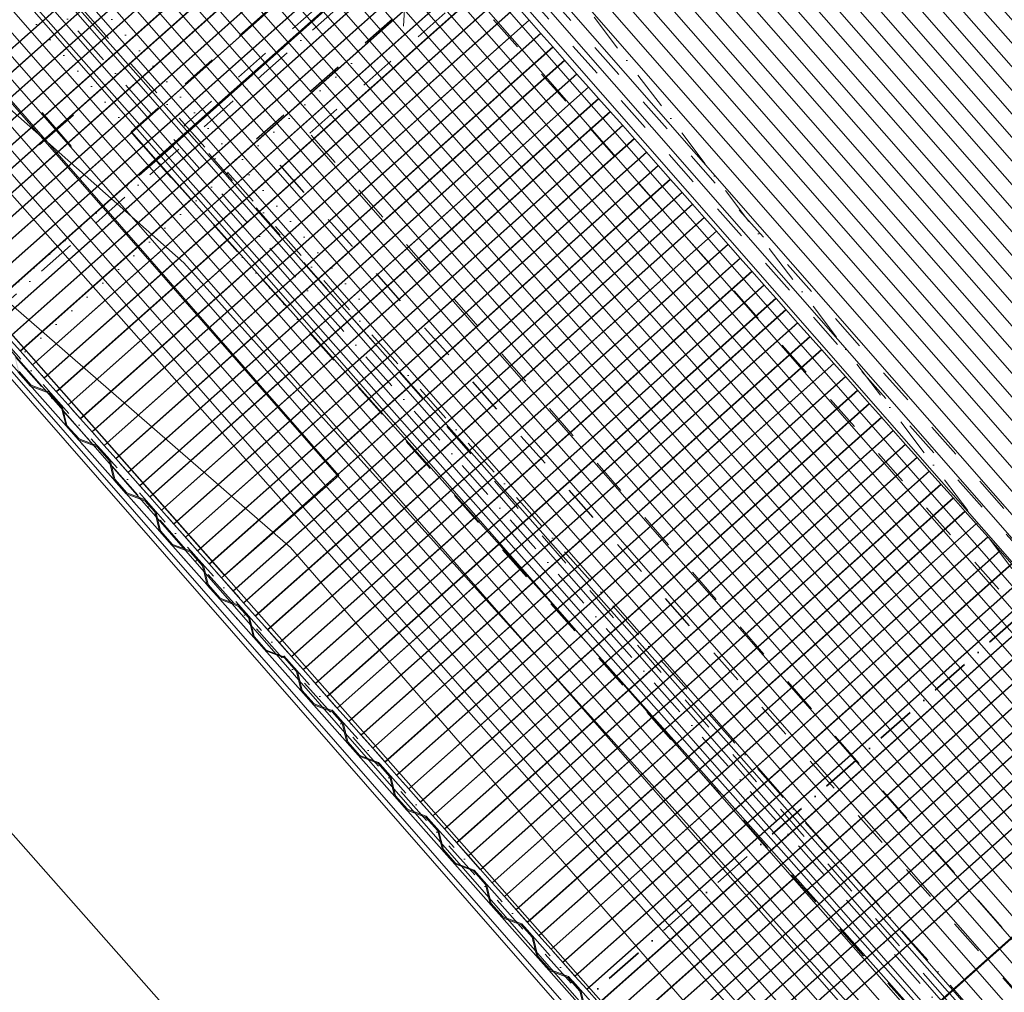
# Model space of a CAD drawing. Header units: millimetres. Extents: x -738537 to 1850049, y -250217 to 604013.
# Tile 191 of 204: x -168425 to -164622, y 514484 to 518240. Entities that reach past the tile are written whole.
import ezdxf

# ---------------------------------------------------------------- set-up
doc = ezdxf.new("R2010")
doc.units = ezdxf.units.MM
doc.header["$MEASUREMENT"] = 0
doc.set_wipeout_variables(frame=1)
for name, pattern in [('Dashed', [280, 140, -140]), ('Dense Dotted', [80, 0, -80]), ('Dot & Dashed', [280, 150, -60, 0, -70]), ('Dotted', [300, 0, -300]), ('Wipeout_Contour', [1000, 0, -1000])]:
    doc.linetypes.add(name, pattern=pattern)
for name, color, linetype, lineweight in [('0_Pen_No__1', 214, 'Continuous', 35), ('0_Pen_No__15', 7, 'Continuous', 20), ('0_Pen_No__16', 8, 'Continuous', 20), ('0_Pen_No__161', 1, 'Continuous', 5), ('0_Pen_No__2', 1, 'Continuous', 25), ('0_Pen_No__3', 30, 'Continuous', 15), ('0_Pen_No__4', 5, 'Continuous', 5), ('0_Pen_No__5', 4, 'Continuous', 5), ('0_Pen_No__6', 7, 'Continuous', 5), ('0_Pen_No__69', 255, 'Continuous', 20), ('0_Pen_No__8', 255, 'Continuous', 0), ('0_Pen_No__90', 255, 'Continuous', 20)]:
    doc.layers.add(name, color=color, linetype=linetype, lineweight=lineweight)
doc.layers.add('0_Pen_No__10', color=7, linetype='Continuous', lineweight=20, true_color=0x996633)
doc.layers.add('0_Pen_No__7', color=7, linetype='Continuous', lineweight=5, true_color=0x9f07ff)

msp = doc.modelspace()

# ---------------------------------------------------------------- hatches: boundary and pattern name
at = {"layer": '0_Pen_No__7', "linetype": 'Continuous', "lineweight": 5, "true_color": 0x3f3f3f}
msp.add_hatch(color=250, dxfattribs=at).paths.add_polyline_path([(-167899, 517891), (-160991, 510104.8), (-160905, 510181.1), (-167813, 517967.4)])
at = {"layer": '0_Pen_No__8', "linetype": 'Continuous', "lineweight": 0, "true_color": 0x3f3f3f}
for points in [[(-167894.4, 519705.1), (-167894.3, 519704.2), (-167893.9, 519703.3), (-167866.5, 519672.2), (-167863.5, 519674.9), (-167890, 519704.8), (-167774.8, 519807), (-167662, 519679.9), (-167688.9, 519656), (-167600, 519555.8), (-167527.9, 519528.8), (-167481.4, 519476.5), (-167463.2, 519401.7), (-167415.4, 519347.9), (-167343.4, 519320.9), (-167296.9, 519268.6), (-167278.7, 519193.8), (-167230.9, 519140), (-167158.8, 519113), (-167112.3, 519060.6), (-167094.1, 518985.9), (-167046.3, 518932), (-166974.3, 518905.1), (-166927.8, 518852.7), (-166909.6, 518778), (-166865.8, 518728.6), (-166793.7, 518701.7), (-166747.2, 518649.3), (-166729, 518574.5), (-166681.2, 518520.7), (-166609.2, 518493.7), (-166562.7, 518441.4), (-166544.5, 518366.6), (-166496.7, 518312.8), (-166424.6, 518285.8), (-166378.2, 518233.5), (-166359.9, 518158.7), (-166312.2, 518104.9), (-166240.1, 518077.9), (-166193.6, 518025.6), (-166175.4, 517950.8), (-166135.6, 517905.9), (-166063.5, 517879), (-166017, 517826.6), (-165998.8, 517751.9), (-165951, 517698), (-165879, 517671.1), (-165832.5, 517618.7), (-165814.3, 517543.9), (-165773.1, 517497.6), (-165701.1, 517470.6), (-165654.6, 517418.3), (-165636.4, 517343.5), (-165588.6, 517289.7), (-165516.5, 517262.7), (-165470.1, 517210.4), (-165451.8, 517135.6), (-165412, 517090.7), (-165340, 517063.8), (-165293.5, 517011.4), (-165275.3, 516936.7), (-165227.5, 516882.8), (-165155.4, 516855.9), (-165108.9, 516803.5), (-165090.7, 516728.7), (-165042.9, 516674.9), (-164970.9, 516647.9), (-164924.4, 516595.6), (-164906.2, 516520.8), (-164858.4, 516467), (-164786.3, 516440), (-164739.9, 516387.7), (-164721.6, 516312.9), (-164677.8, 516263.6), (-164605.8, 516236.6), (-164559.3, 516184.2), (-164541.1, 516109.5), (-164493.3, 516055.6), (-164421.2, 516028.7), (-164374.8, 515976.3), (-164356.5, 515901.6), (-164308.8, 515847.7), (-164236.7, 515820.8), (-164190.2, 515768.4), (-164172, 515693.7), (-164124.2, 515639.8), (-164052.1, 515612.9), (-164005.7, 515560.5), (-163987.5, 515485.7), (-163960.9, 515455.8), (-163957.9, 515458.5), (-163983.8, 515487.7), (-164002, 515562.4), (-164049.8, 515616.3), (-164121.9, 515643.2), (-164168.3, 515695.6), (-164186.6, 515770.3), (-164234.4, 515824.2), (-164306.4, 515851.1), (-164352.9, 515903.5), (-164371.1, 515978.2), (-164418.9, 516032.1), (-164491, 516059), (-164537.4, 516111.4), (-164555.6, 516186.2), (-164603.4, 516240), (-164675.5, 516267), (-164718, 516314.8), (-164736.2, 516389.6), (-164784, 516443.4), (-164856.1, 516470.4), (-164902.5, 516522.7), (-164920.7, 516597.5), (-164968.5, 516651.3), (-165040.6, 516678.3), (-165087.1, 516730.7), (-165105.3, 516805.4), (-165153.1, 516859.3), (-165225.1, 516886.2), (-165271.6, 516938.6), (-165289.8, 517013.3), (-165337.6, 517067.2), (-165409.7, 517094.1), (-165448.2, 517137.5), (-165466.4, 517212.3), (-165514.2, 517266.1), (-165586.3, 517293.1), (-165632.7, 517345.4), (-165650.9, 517420.2), (-165698.7, 517474), (-165770.8, 517501), (-165810.6, 517545.9), (-165828.8, 517620.6), (-165876.6, 517674.5), (-165948.7, 517701.4), (-165995.2, 517753.8), (-166013.4, 517828.5), (-166061.2, 517882.4), (-166133.2, 517909.3), (-166171.8, 517952.7), (-166190, 518027.5), (-166237.8, 518081.3), (-166309.8, 518108.3), (-166356.3, 518160.6), (-166374.5, 518235.4), (-166422.3, 518289.2), (-166494.4, 518316.2), (-166540.8, 518368.5), (-166559, 518443.3), (-166606.8, 518497.1), (-166678.9, 518524.1), (-166725.4, 518576.5), (-166743.6, 518651.2), (-166791.4, 518705.1), (-166863.4, 518732), (-166905.9, 518779.9), (-166924.1, 518854.6), (-166971.9, 518908.5), (-167044, 518935.4), (-167090.5, 518987.8), (-167108.7, 519062.6), (-167156.5, 519116.4), (-167228.5, 519143.4), (-167275, 519195.7), (-167293.2, 519270.5), (-167341, 519324.3), (-167413.1, 519351.3), (-167459.6, 519403.6), (-167477.8, 519478.4), (-167525.6, 519532.2), (-167597.6, 519559.2), (-167643.4, 519610.8), (-167683.3, 519655.7), (-167658.6, 519677.6), (-167657.8, 519678.6), (-167657.6, 519679.6), (-167657.7, 519680.7), (-167658.3, 519681.8), (-167771.8, 519809.7), (-167772.5, 519810.3), (-167773.8, 519810.9), (-167775.1, 519811), (-167776.8, 519810.5), (-167777.5, 519810), (-167893.9, 519706.7), (-167894.3, 519705.8)], [(-169596.2, 518193.4), (-169595.7, 518192), (-169595.2, 518191.3), (-169481.7, 518063.4), (-169480.6, 518062.7), (-169479.6, 518062.4), (-169478.6, 518062.5), (-169477.5, 518063.2), (-169452.8, 518085.1), (-169413, 518040.2), (-169367.1, 517988.6), (-169348.9, 517913.8), (-169301.1, 517860), (-169229.1, 517833), (-169182.6, 517780.7), (-169164.4, 517705.9), (-169116.6, 517652.1), (-169044.5, 517625.1), (-168998.1, 517572.8), (-168979.9, 517498), (-168932.1, 517444.2), (-168860, 517417.2), (-168813.5, 517364.9), (-168795.3, 517290.1), (-168747.5, 517236.2), (-168675.5, 517209.3), (-168633, 517161.4), (-168614.8, 517086.7), (-168567, 517032.8), (-168494.9, 517005.9), (-168448.4, 516953.5), (-168430.2, 516878.8), (-168382.4, 516824.9), (-168310.4, 516797.9), (-168263.9, 516745.6), (-168245.7, 516670.8), (-168197.9, 516617), (-168125.8, 516590), (-168079.3, 516537.7), (-168061.1, 516462.9), (-168013.3, 516409.1), (-167941.3, 516382.1), (-167902.8, 516338.7), (-167884.6, 516264), (-167836.8, 516210.1), (-167764.7, 516183.2), (-167718.2, 516130.8), (-167700, 516056.1), (-167652.2, 516002.2), (-167580.2, 515975.3), (-167540.3, 515930.4), (-167522.1, 515855.6), (-167474.3, 515801.8), (-167402.2, 515774.8), (-167355.8, 515722.5), (-167337.6, 515647.7), (-167289.8, 515593.9), (-167217.7, 515566.9), (-167179.2, 515523.5), (-167161, 515448.8), (-167113.2, 515394.9), (-167041.1, 515368), (-166994.7, 515315.6), (-166976.4, 515240.9), (-166928.7, 515187), (-166856.6, 515160.1), (-166810.1, 515107.7), (-166791.9, 515033), (-166744.1, 514979.1), (-166672, 514952.1), (-166625.6, 514899.8), (-166607.4, 514825), (-166559.6, 514771.2), (-166487.5, 514744.2), (-166445, 514696.4), (-166426.8, 514621.6), (-166379, 514567.8), (-166306.9, 514540.8), (-166260.5, 514488.5), (-166242.3, 514413.7), (-166194.5, 514359.8), (-166122.4, 514332.9), (-166075.9, 514280.5), (-166057.7, 514205.8), (-166009.9, 514151.9), (-165937.9, 514125), (-165891.4, 514072.6), (-165873.2, 513997.9), (-165825.4, 513944), (-165753.3, 513917.1), (-165727.4, 513887.9), (-165724.4, 513890.5), (-165751, 513920.5), (-165823.1, 513947.4), (-165869.5, 513999.8), (-165887.7, 514074.5), (-165935.5, 514128.4), (-166007.6, 514155.3), (-166054.1, 514207.7), (-166072.3, 514282.4), (-166120.1, 514336.3), (-166192.1, 514363.2), (-166238.6, 514415.6), (-166256.8, 514490.4), (-166304.6, 514544.2), (-166376.7, 514571.2), (-166423.2, 514623.5), (-166441.4, 514698.3), (-166485.2, 514747.6), (-166557.2, 514774.6), (-166603.7, 514827), (-166621.9, 514901.7), (-166669.7, 514955.5), (-166741.8, 514982.5), (-166788.3, 515034.9), (-166806.5, 515109.6), (-166854.3, 515163.5), (-166926.3, 515190.4), (-166972.8, 515242.8), (-166991, 515317.5), (-167038.8, 515371.4), (-167110.9, 515398.3), (-167157.3, 515450.7), (-167175.6, 515525.4), (-167215.4, 515570.3), (-167287.4, 515597.3), (-167333.9, 515649.6), (-167352.1, 515724.4), (-167399.9, 515778.2), (-167472, 515805.2), (-167518.5, 515857.5), (-167536.7, 515932.3), (-167577.8, 515978.7), (-167649.9, 516005.6), (-167696.4, 516058), (-167714.6, 516132.7), (-167762.4, 516186.6), (-167834.4, 516213.5), (-167880.9, 516265.9), (-167899.1, 516340.7), (-167938.9, 516385.5), (-168011, 516412.5), (-168057.5, 516464.8), (-168075.7, 516539.6), (-168123.5, 516593.4), (-168195.5, 516620.4), (-168242, 516672.8), (-168260.2, 516747.5), (-168308, 516801.3), (-168380.1, 516828.3), (-168426.6, 516880.7), (-168444.8, 516955.4), (-168492.6, 517009.3), (-168564.6, 517036.2), (-168611.1, 517088.6), (-168629.3, 517163.3), (-168673.1, 517212.7), (-168745.2, 517239.6), (-168791.7, 517292), (-168809.9, 517366.8), (-168857.7, 517420.6), (-168929.7, 517447.6), (-168976.2, 517499.9), (-168994.4, 517574.7), (-169042.2, 517628.5), (-169114.3, 517655.5), (-169160.7, 517707.8), (-169179, 517782.6), (-169226.7, 517836.4), (-169298.8, 517863.4), (-169345.3, 517915.8), (-169363.5, 517990.5), (-169452.4, 518090.7), (-169479.4, 518066.8), (-169592.2, 518194), (-169477, 518296.2), (-169450.5, 518266.3), (-169447.5, 518268.9), (-169475, 518299.9), (-169475.9, 518300.4), (-169476.8, 518300.6), (-169477.5, 518300.6), (-169479, 518299.8), (-169594.9, 518197), (-169595.4, 518196.3), (-169596.1, 518194.7)]]:
    msp.add_hatch(color=250, dxfattribs=at).paths.add_polyline_path(points)

# ---------------------------------------------------------------- linework, layer by layer
at = {"layer": '0_Pen_No__1', "color": 7, "linetype": 'Continuous', "lineweight": 35}
for p, q in [((-167813, 517967.4), (-160905, 510181.1)), ((-167899, 517891), (-160991, 510104.8))]:
    msp.add_line(p, q, dxfattribs=at)
for points in [[(-167726.9, 518043.7), (-167985, 517814.7)], [(-160819, 510257.4), (-167726.9, 518043.7)], [(-167985, 517814.7), (-160550.1, 509434.5)]]:
    msp.add_lwpolyline(points, dxfattribs=at)
at = {"layer": '0_Pen_No__10', "color": 25, "linetype": 'Dot & Dashed', "lineweight": 20, "true_color": 0x996633}
for p, q in [((-167777, 519770.3), (-163775.5, 515262)), ((-169555.5, 518191.8), (-165554, 513683.5))]:
    msp.add_line(p, q, dxfattribs=at)
at = {"layer": '0_Pen_No__3', "color": 7, "linetype": 'Dotted', "lineweight": 15}
for p, q in [((-167754.6, 519790.3), (-163753.1, 515281.9)), ((-167799.5, 519750.4), (-163798, 515242.1)), ((-169533.1, 518211.7), (-165531.6, 513703.4)), ((-169578, 518171.9), (-165576.5, 513663.6))]:
    msp.add_line(p, q, dxfattribs=at)
at = {"layer": '0_Pen_No__3', "color": 7, "linetype": 'Continuous', "lineweight": 15}
for p, q in [((-167656.3, 519679.6), (-163822.9, 515360.6)), ((-167716.2, 519626.5), (-163882.7, 515307.5)), ((-160006.5, 511060.8), (-166651.2, 518547.4)), ((-160066.3, 511007.7), (-166711, 518494.3)), ((-169419.9, 518114.3), (-165586.4, 513795.3)), ((-169479.7, 518061.2), (-165646.2, 513742.2)), ((-165039.6, 513051.4), (-169319.2, 517943.7)), ((-165062.7, 513077.9), (-169319.2, 517943.7)), ((-165092.3, 513005.3), (-169371.9, 517897.6)), ((-165115.4, 513031.8), (-169371.9, 517897.6))]:
    msp.add_line(p, q, dxfattribs=at)
for points in [[(-166422.3, 518289.2), (-166374.5, 518235.4), (-166356.3, 518160.6), (-166309.8, 518108.3), (-166237.8, 518081.3), (-166190, 518027.5), (-166171.8, 517952.7), (-166133.2, 517909.3), (-166061.2, 517882.4), (-166013.4, 517828.5), (-165995.2, 517753.8), (-165948.7, 517701.4), (-165876.6, 517674.5), (-165828.8, 517620.6), (-165810.6, 517545.9), (-165770.8, 517501), (-165698.7, 517474), (-165650.9, 517420.2), (-165632.7, 517345.4), (-165586.3, 517293.1), (-165514.2, 517266.1), (-165466.4, 517212.3), (-165448.2, 517137.5), (-165409.7, 517094.1), (-165337.6, 517067.2), (-165289.8, 517013.3), (-165271.6, 516938.6), (-165225.1, 516886.2), (-165153.1, 516859.3), (-165105.3, 516805.4), (-165087.1, 516730.7), (-165040.6, 516678.3), (-164968.5, 516651.3), (-164920.7, 516597.5), (-164902.5, 516522.7), (-164856.1, 516470.4), (-164784, 516443.4), (-164736.2, 516389.6), (-164718, 516314.8), (-164675.5, 516267), (-164603.4, 516240)], [(-164605.8, 516236.6), (-164677.8, 516263.6), (-164721.6, 516312.9), (-164739.9, 516387.7), (-164786.3, 516440), (-164858.4, 516467), (-164906.2, 516520.8), (-164924.4, 516595.6), (-164970.9, 516647.9), (-165042.9, 516674.9), (-165090.7, 516728.7), (-165108.9, 516803.5), (-165155.4, 516855.9), (-165227.5, 516882.8), (-165275.3, 516936.7), (-165293.5, 517011.4), (-165340, 517063.8), (-165412, 517090.7), (-165451.8, 517135.6), (-165470.1, 517210.4), (-165516.5, 517262.7), (-165588.6, 517289.7), (-165636.4, 517343.5), (-165654.6, 517418.3), (-165701.1, 517470.6), (-165773.1, 517497.6), (-165814.3, 517543.9), (-165832.5, 517618.7), (-165879, 517671.1), (-165951, 517698), (-165998.8, 517751.9), (-166017, 517826.6), (-166063.5, 517879), (-166135.6, 517905.9), (-166175.4, 517950.8), (-166193.6, 518025.6), (-166240.1, 518077.9), (-166312.2, 518104.9), (-166359.9, 518158.7), (-166378.2, 518233.5), (-166424.6, 518285.8)], [(-166238.6, 514415.6), (-166256.8, 514490.4), (-166304.6, 514544.2), (-166376.7, 514571.2), (-166423.2, 514623.5), (-166441.4, 514698.3), (-166485.2, 514747.6), (-166557.2, 514774.6), (-166603.7, 514827), (-166621.9, 514901.7), (-166669.7, 514955.5), (-166741.8, 514982.5), (-166788.3, 515034.9), (-166806.5, 515109.6), (-166854.3, 515163.5), (-166926.3, 515190.4), (-166972.8, 515242.8), (-166991, 515317.5), (-167038.8, 515371.4), (-167110.9, 515398.3), (-167157.3, 515450.7), (-167175.6, 515525.4), (-167215.4, 515570.3), (-167287.4, 515597.3), (-167333.9, 515649.6), (-167352.1, 515724.4), (-167399.9, 515778.2), (-167472, 515805.2), (-167518.5, 515857.5), (-167536.7, 515932.3), (-167577.8, 515978.7), (-167649.9, 516005.6), (-167696.4, 516058), (-167714.6, 516132.7), (-167762.4, 516186.6), (-167834.4, 516213.5), (-167880.9, 516265.9), (-167899.1, 516340.7), (-167938.9, 516385.5), (-168011, 516412.5), (-168057.5, 516464.8), (-168075.7, 516539.6), (-168123.5, 516593.4), (-168195.5, 516620.4), (-168242, 516672.8), (-168260.2, 516747.5), (-168308, 516801.3), (-168380.1, 516828.3), (-168426.6, 516880.7)], [(-168430.2, 516878.8), (-168382.4, 516824.9), (-168310.4, 516797.9), (-168263.9, 516745.6), (-168245.7, 516670.8), (-168197.9, 516617), (-168125.8, 516590), (-168079.3, 516537.7), (-168061.1, 516462.9), (-168013.3, 516409.1), (-167941.3, 516382.1), (-167902.8, 516338.7), (-167884.6, 516264), (-167836.8, 516210.1), (-167764.7, 516183.2), (-167718.2, 516130.8), (-167700, 516056.1), (-167652.2, 516002.2), (-167580.2, 515975.3), (-167540.3, 515930.4), (-167522.1, 515855.6), (-167474.3, 515801.8), (-167402.2, 515774.8), (-167355.8, 515722.5), (-167337.6, 515647.7), (-167289.8, 515593.9), (-167217.7, 515566.9), (-167179.2, 515523.5), (-167161, 515448.8), (-167113.2, 515394.9), (-167041.1, 515368), (-166994.7, 515315.6), (-166976.4, 515240.9), (-166928.7, 515187), (-166856.6, 515160.1), (-166810.1, 515107.7), (-166791.9, 515033), (-166744.1, 514979.1), (-166672, 514952.1), (-166625.6, 514899.8), (-166607.4, 514825), (-166559.6, 514771.2), (-166487.5, 514744.2), (-166445, 514696.4), (-166426.8, 514621.6), (-166379, 514567.8), (-166306.9, 514540.8), (-166260.5, 514488.5), (-166242.3, 514413.7)]]:
    msp.add_lwpolyline(points, dxfattribs=at)
at = {"layer": '0_Pen_No__5', "color": 7, "linetype": 'Dot & Dashed', "lineweight": 5}
for p, q in [((-167686.4, 519652.9), (-163853, 515333.9)), ((-160036.6, 511034.1), (-166681.2, 518520.7)), ((-169449.6, 518087.9), (-165616.2, 513768.9))]:
    msp.add_line(p, q, dxfattribs=at)
at = {"layer": '0_Pen_No__6', "color": 7, "linetype": 'Continuous', "lineweight": 5}
for p, q in [((-169269.8, 517887.3), (-165088.9, 513107.8)), ((-169269.8, 517887.3), (-165112.1, 513134.3)), ((-165126.6, 513074.9), (-169307.4, 517854.3)), ((-165149.8, 513101.4), (-169307.4, 517854.3))]:
    msp.add_line(p, q, dxfattribs=at)
at = {"layer": '0_Pen_No__69', "color": 255, "linetype": 'Dot & Dashed', "lineweight": 20}
msp.add_line((-160493.1, 509481.6), (-169261.3, 519396.1), dxfattribs=at)
at = {"layer": '0_Pen_No__90', "color": 255, "linetype": 'Continuous', "lineweight": 20}
for p, q in [((-160454.6, 509528.7), (-169209.5, 519428)), ((-160545.1, 509449.8), (-169299.4, 519348.5))]:
    msp.add_line(p, q, dxfattribs=at)

# ---------------------------------------------------------------- next in the draw order: wipeouts: each hides what was drawn before it
at = {"color": 254, "linetype": 'Wipeout_Contour', "lineweight": 0, "ltscale": 9754086.387606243}
msp.add_wipeout([(-160225.7, 521702.2), (-161717.2, 523387.3), (-162555.8, 524335.5), (-165256.6, 521934.8), (-164417.7, 520986.2), (-165537.4, 519996.8), (-165305.8, 519735), (-165416.5, 519636.9), (-158808, 512184.7), (-157423.8, 513417.9), (-156349.9, 512212.2), (-154672.9, 513722.2), (-154023.4, 512994.4), (-152734.7, 514134), (-154821.5, 516494.1), (-153315.9, 517825.4), (-158270.7, 523430.4)], dxfattribs=at)

# ---------------------------------------------------------------- next in the draw order: wipeouts: each hides what was drawn before it
at = {"color": 254, "linetype": 'Wipeout_Contour', "lineweight": 0, "ltscale": 12560755.47312737}
msp.add_wipeout([(-167777.5, 519572), (-167842.4, 519645.4), (-169426.2, 518245.2), (-169358.8, 518167), (-169419.9, 518114.3), (-161786.7, 509481), (-161708.6, 509550.1), (-161659.8, 509494.8), (-160959.5, 510119.4), (-160965.6, 510127.3), (-160789.1, 510283.9), (-160779, 510271.1), (-160082, 510889.8), (-160092.8, 510902), (-160086.7, 510907.3), (-160127.7, 510953.3), (-160006.5, 511060.8), (-160034.7, 511092), (-158807.6, 512185.1), (-165416.5, 519636.9), (-166715, 518490.7), (-167716.1, 519626.3)], dxfattribs=at)

# ---------------------------------------------------------------- next in the draw order: hatches: boundary and pattern name
at = {"layer": '0_Pen_No__6', "linetype": 'Continuous', "lineweight": 5}
h = msp.add_hatch(dxfattribs=at)
h.set_pattern_fill('PLYWOOD', style=0, pattern_type=2)
h.set_pattern_definition([(311.2073, (-160298.73, 517708.34), (45.13985, 39.52713), [])])
h.paths.add_polyline_path([(-160478.1, 527202.9), (-169738.8, 519016), (-161361.6, 509539.8), (-150638.5, 516072.5)])

# ---------------------------------------------------------------- next in the draw order: linework, layer by layer
at = {"layer": '0_Pen_No__1', "color": 7, "linetype": 'Dot & Dashed', "lineweight": 35}
msp.add_line((-153233.7, 525953.2), (-167867.1, 513016.7), dxfattribs=at)
at = {"layer": '0_Pen_No__1', "color": 7, "linetype": 'Continuous', "lineweight": 35}
for p, q in [((-167918.1, 517720.3), (-167994.6, 517806.2)), ((-167918.1, 517720.3), (-167994.6, 517806.2)), ((-167841.7, 517634.4), (-167918.1, 517720.3)), ((-167841.7, 517634.4), (-167918.1, 517720.3)), ((-167765.3, 517548.4), (-167841.7, 517634.4)), ((-167765.3, 517548.4), (-167841.7, 517634.4))]:
    msp.add_line(p, q, dxfattribs=at)
msp.add_lwpolyline([(-160478.1, 527202.9), (-169738.8, 519016), (-161361.6, 509539.8), (-150638.5, 516072.5)], close=True, dxfattribs=at)
at = {"layer": '0_Pen_No__15', "color": 7, "linetype": 'Continuous', "lineweight": 20}
msp.add_line((-166942.8, 518214.6), (-166893.7, 518920), dxfattribs=at)
at = {"layer": '0_Pen_No__16', "color": 8, "linetype": 'Dense Dotted', "lineweight": 20}
for p, q in [((-167113.3, 517159.9), (-169412.8, 519760.1)), ((-167351.6, 517081.4), (-169651, 519681.6)), ((-167289.7, 518235.1), (-169889.9, 515935.7)), ((-167143.5, 518070.7), (-169743.7, 515771.3))]:
    msp.add_line(p, q, dxfattribs=at)
at = {"layer": '0_Pen_No__161', "color": 1, "linetype": 'Dashed', "lineweight": 5}
for points in [[(-134080.8, 489757.6), (-134363.5, 489612.2), (-141432.8, 485974.3), (-141774.5, 485715.3), (-160005.6, 509770.4), (-160426.5, 509387.1), (-167789, 517831.7), (-164294.1, 520938.8), (-165362.9, 522146.1), (-162404.8, 524771.6), (-161335.7, 523569.1), (-159386.3, 525311.6), (-150333.3, 515063.1), (-149723.6, 515434.6)], [(-134568.4, 489894.8), (-134521.3, 489919), (-141617.3, 486267.4), (-141696.8, 486207.1), (-159948.4, 510289.2), (-160398.1, 509879.6), (-167304.4, 517800.9), (-163807.6, 520909.7), (-164876.2, 522116.8), (-162433.6, 524284.8), (-161363.7, 523081.3), (-159415.1, 524823.1), (-150400.5, 514618.2), (-149838.7, 514960.5)], [(-169513.2, 518189.3), (-167689.8, 519807.6), (-159803.6, 510922.7), (-161627, 509304.3)]]:
    msp.add_lwpolyline(points, close=True, dxfattribs=at)
at = {"layer": '0_Pen_No__2', "color": 7, "linetype": 'Continuous', "lineweight": 25}
for p, q in [((-159411.4, 525241.3), (-167898.1, 517696.3)), ((-168348.1, 517758.1), (-168216.9, 517872.3)), ((-168339.5, 517880.8), (-168225.4, 517749.6)), ((-167955.1, 517761.9), (-167841, 517630.7)), ((-167963.7, 517639.2), (-167832.4, 517753.4)), ((-165833.3, 515385), (-167891.4, 517690.2)), ((-165833.3, 515385), (-160550.1, 509434.5))]:
    msp.add_line(p, q, dxfattribs=at)
at = {"layer": '0_Pen_No__2', "color": 7, "linetype": 'Dashed', "lineweight": 25}
for p, q in [((-167994.6, 517806.2), (-166935.9, 518747.4)), ((-167509.9, 517780), (-166706.7, 518489.6)), ((-161070.2, 510020.7), (-167994.6, 517806.2)), ((-160812.9, 510250.2), (-167509.9, 517780))]:
    msp.add_line(p, q, dxfattribs=at)
at = {"layer": '0_Pen_No__3', "color": 7, "linetype": 'Continuous', "lineweight": 15}
for p, q in [((-167283.7, 519169.3), (-169017.3, 517630.6)), ((-167283, 519168.6), (-169016.7, 517629.9)), ((-167238.6, 519118.5), (-168972.2, 517579.8)), ((-167237.9, 519117.7), (-168971.5, 517579)), ((-167191.4, 519065.4), (-168925, 517526.7)), ((-167190.8, 519064.6), (-168924.4, 517525.9)), ((-167146.3, 519014.5), (-168879.9, 517475.8)), ((-167145.6, 519013.8), (-168879.2, 517475.1)), ((-167099.2, 518961.4), (-168832.8, 517422.7)), ((-167098.5, 518960.7), (-168832.1, 517422)), ((-167054, 518910.6), (-168787.6, 517371.9)), ((-167053.4, 518909.8), (-168787, 517371.1)), ((-167006.9, 518857.5), (-168740.5, 517318.7)), ((-167006.2, 518856.7), (-168739.9, 517318)), ((-166961.8, 518806.6), (-168695.4, 517267.9)), ((-166961.1, 518805.9), (-168694.7, 517267.2)), ((-166918.6, 518758), (-168652.2, 517219.3)), ((-166918, 518757.3), (-168651.6, 517218.5)), ((-166873.5, 518707.2), (-168607.1, 517168.4)), ((-166872.8, 518706.4), (-168606.4, 517167.7)), ((-166826.3, 518654.1), (-168560, 517115.3)), ((-166825.7, 518653.3), (-168559.3, 517114.6)), ((-166781.2, 518603.2), (-168514.8, 517064.5)), ((-166780.6, 518602.5), (-168514.2, 517063.7)), ((-166734.1, 518550.1), (-168467.7, 517011.4)), ((-166733.4, 518549.4), (-168467, 517010.6)), ((-166688.9, 518499.3), (-168422.6, 516960.5)), ((-166688.3, 518498.5), (-168421.9, 516959.8)), ((-166641.8, 518446.2), (-168375.4, 516907.4)), ((-166641.2, 518445.4), (-168374.8, 516906.7)), ((-166596.7, 518395.3), (-168330.3, 516856.6)), ((-166596, 518394.6), (-168329.6, 516855.8)), ((-166549.6, 518342.2), (-168283.2, 516803.5)), ((-166548.9, 518341.5), (-168282.5, 516802.7)), ((-166504.4, 518291.4), (-168238, 516752.6)), ((-166503.8, 518290.6), (-168237.4, 516751.9)), ((-166504.4, 518291.4), (-166456.6, 518237.5)), ((-166457.3, 518238.3), (-168190.9, 516699.5)), ((-166456.6, 518237.5), (-168190.2, 516698.8)), ((-166456.6, 518237.5), (-166411.5, 518186.7)), ((-166412.1, 518187.4), (-168145.8, 516648.7)), ((-166411.5, 518186.7), (-168145.1, 516647.9)), ((-166411.5, 518186.7), (-166365, 518134.3)), ((-166365, 518134.3), (-168098.6, 516595.6)), ((-166365, 518134.3), (-166319.9, 518083.5)), ((-166364.4, 518133.6), (-168098, 516594.8)), ((-166319.9, 518083.5), (-168053.5, 516544.7)), ((-166319.2, 518082.7), (-168052.8, 516544)), ((-166319.9, 518083.5), (-166272.1, 518029.6)), ((-166272.8, 518030.4), (-168006.4, 516491.6)), ((-166272.1, 518029.6), (-168005.7, 516490.9)), ((-166272.1, 518029.6), (-166227, 517978.8)), ((-166227.6, 517979.5), (-167961.2, 516440.8)), ((-166227, 517978.8), (-167960.6, 516440)), ((-166227, 517978.8), (-166188.5, 517935.4)), ((-166188.5, 517935.4), (-167922.1, 516396.6)), ((-166187.8, 517934.6), (-167921.4, 516395.9)), ((-166188.5, 517935.4), (-166143.3, 517884.5)), ((-166143.3, 517884.5), (-167876.9, 516345.8)), ((-166142.7, 517883.8), (-167876.3, 516345.1)), ((-166143.3, 517884.5), (-166095.5, 517830.7)), ((-166096.2, 517831.4), (-167829.8, 516292.7)), ((-166095.5, 517830.7), (-167829.1, 516291.9)), ((-166095.5, 517830.7), (-166050.4, 517779.8)), ((-166051, 517780.6), (-167784.7, 516241.8)), ((-166050.4, 517779.8), (-167784, 516241.1)), ((-166050.4, 517779.8), (-166003.9, 517727.5)), ((-166003.9, 517727.5), (-167737.5, 516188.7)), ((-166003.3, 517726.7), (-167736.9, 516188)), ((-166003.9, 517727.5), (-165958.8, 517676.6)), ((-165958.8, 517676.6), (-167692.4, 516137.9)), ((-165958.1, 517675.9), (-167691.7, 516137.1)), ((-165958.8, 517676.6), (-165911, 517622.8)), ((-165911.7, 517623.5), (-167645.3, 516084.8)), ((-165911, 517622.8), (-167644.6, 516084)), ((-165911, 517622.8), (-165865.9, 517571.9)), ((-165866.5, 517572.7), (-167600.1, 516033.9)), ((-165865.9, 517571.9), (-167599.5, 516033.2)), ((-165865.9, 517571.9), (-165826, 517527.1)), ((-165826, 517527.1), (-167559.6, 515988.3)), ((-165825.4, 517526.3), (-167559, 515987.6)), ((-165826, 517527.1), (-165780.9, 517476.2)), ((-165780.9, 517476.2), (-167514.5, 515937.5)), ((-165780.2, 517475.5), (-167513.9, 515936.7)), ((-165780.9, 517476.2), (-165733.1, 517422.4)), ((-165733.8, 517423.1), (-167467.4, 515884.4)), ((-165733.1, 517422.4), (-167466.7, 515883.6)), ((-165733.1, 517422.4), (-165688, 517371.5)), ((-165688.6, 517372.2), (-167422.2, 515833.5)), ((-165688, 517371.5), (-167421.6, 515832.8)), ((-165688, 517371.5), (-165641.5, 517319.1)), ((-165641.5, 517319.1), (-167375.1, 515780.4)), ((-165640.8, 517318.4), (-167374.5, 515779.7)), ((-165641.5, 517319.1), (-165596.4, 517268.3)), ((-165596.4, 517268.3), (-167330, 515729.6)), ((-165595.7, 517267.5), (-167329.3, 515728.8)), ((-165596.4, 517268.3), (-165548.6, 517214.4)), ((-165549.2, 517215.2), (-167282.8, 515676.5)), ((-165548.6, 517214.4), (-167282.2, 515675.7)), ((-165548.6, 517214.4), (-165503.4, 517163.6)), ((-165504.1, 517164.3), (-167237.7, 515625.6)), ((-165503.4, 517163.6), (-167237, 515624.9)), ((-165503.4, 517163.6), (-165464.9, 517120.2)), ((-165464.9, 517120.2), (-167198.5, 515581.5)), ((-165464.3, 517119.5), (-167197.9, 515580.7)), ((-165464.9, 517120.2), (-165419.8, 517069.4)), ((-165419.8, 517069.4), (-167153.4, 515530.6)), ((-165419.8, 517069.4), (-165372, 517015.5)), ((-165419.1, 517068.6), (-167152.8, 515529.9)), ((-168467.7, 517011.4), (-168422.6, 516960.5)), ((-165372.7, 517016.3), (-167106.3, 515477.5)), ((-165372, 517015.5), (-167105.6, 515476.8)), ((-165372, 517015.5), (-165326.9, 516964.7)), ((-168422.6, 516960.5), (-168374.8, 516906.7)), ((-165327.5, 516965.4), (-167061.1, 515426.7)), ((-165326.9, 516964.7), (-167060.5, 515425.9)), ((-165326.9, 516964.7), (-165280.4, 516912.3)), ((-168374.8, 516906.7), (-168329.6, 516855.8)), ((-165280.4, 516912.3), (-167014, 515373.6)), ((-165279.7, 516911.6), (-167013.4, 515372.8)), ((-165280.4, 516912.3), (-165235.3, 516861.5)), ((-168329.6, 516855.8), (-168283.2, 516803.5)), ((-165235.3, 516861.5), (-166968.9, 515322.7)), ((-165234.6, 516860.7), (-166968.2, 515322)), ((-165235.3, 516861.5), (-165187.5, 516807.6)), ((-168283.2, 516803.5), (-168238, 516752.6)), ((-165188.1, 516808.4), (-166921.7, 515269.6)), ((-165187.5, 516807.6), (-166921.1, 515268.9)), ((-165187.5, 516807.6), (-165142.3, 516756.8)), ((-168238, 516752.6), (-168190.2, 516698.8)), ((-165143, 516757.5), (-166876.6, 515218.8)), ((-165142.3, 516756.8), (-166876, 515218)), ((-165142.3, 516756.8), (-165095.9, 516704.4)), ((-168190.2, 516698.8), (-168145.1, 516647.9)), ((-165095.9, 516704.4), (-166829.5, 515165.7)), ((-165095.2, 516703.7), (-166828.8, 515164.9)), ((-165095.9, 516704.4), (-165050.7, 516653.6)), ((-165050.7, 516653.6), (-166784.3, 515114.8)), ((-165050.1, 516652.8), (-166783.7, 515114.1)), ((-165050.7, 516653.6), (-165002.9, 516599.7)), ((-168145.1, 516647.9), (-168098.6, 516595.6)), ((-168098.6, 516595.6), (-168053.5, 516544.7)), ((-165003.6, 516600.5), (-166737.2, 515061.7)), ((-165002.9, 516599.7), (-166736.6, 515061)), ((-165002.9, 516599.7), (-164957.8, 516548.9)), ((-168053.5, 516544.7), (-168005.7, 516490.9)), ((-164958.5, 516549.6), (-166692.1, 515010.9)), ((-164957.8, 516548.9), (-166691.4, 515010.1)), ((-164957.8, 516548.9), (-164911.3, 516496.5)), ((-168005.7, 516490.9), (-167960.6, 516440)), ((-164911.3, 516496.5), (-166645, 514957.8)), ((-164910.7, 516495.8), (-166644.3, 514957)), ((-164911.3, 516496.5), (-164866.2, 516445.7)), ((-167960.6, 516440), (-167922.1, 516396.6)), ((-164866.2, 516445.7), (-166599.8, 514906.9)), ((-164865.5, 516444.9), (-166599.2, 514906.2)), ((-164866.2, 516445.7), (-164818.4, 516391.8)), ((-167922.1, 516396.6), (-167876.9, 516345.8)), ((-164819.1, 516392.6), (-166552.7, 514853.8)), ((-164818.4, 516391.8), (-166552, 514853.1)), ((-164818.4, 516391.8), (-164773.3, 516341)), ((-167876.9, 516345.8), (-167829.1, 516291.9)), ((-164773.9, 516341.7), (-166507.5, 514803)), ((-164773.3, 516341), (-166506.9, 514802.2)), ((-164773.3, 516341), (-164730.8, 516293.1)), ((-167829.1, 516291.9), (-167784, 516241.1)), ((-164730.8, 516293.1), (-166464.4, 514754.4)), ((-164730.1, 516292.3), (-166463.7, 514753.6)), ((-164730.8, 516293.1), (-164685.6, 516242.2)), ((-167784, 516241.1), (-167737.5, 516188.7)), ((-164685.6, 516242.2), (-166419.3, 514703.5)), ((-164685, 516241.5), (-166418.6, 514702.8)), ((-164685.6, 516242.2), (-164637.9, 516188.4)), ((-167737.5, 516188.7), (-167692.4, 516137.9)), ((-164638.5, 516189.1), (-166372.1, 514650.4)), ((-164637.9, 516188.4), (-166371.5, 514649.7)), ((-164637.9, 516188.4), (-164592.7, 516137.5)), ((-167692.4, 516137.9), (-167644.6, 516084)), ((-164593.4, 516138.3), (-166327, 514599.5)), ((-164592.7, 516137.5), (-166326.3, 514598.8)), ((-167644.6, 516084), (-167599.5, 516033.2)), ((-164546.3, 516085.2), (-166279.9, 514546.5)), ((-164545.6, 516084.4), (-166279.2, 514545.7)), ((-167599.5, 516033.2), (-167559.6, 515988.3)), ((-164501.1, 516034.3), (-166234.7, 514495.6)), ((-164500.5, 516033.6), (-166234.1, 514494.9)), ((-167559.6, 515988.3), (-167514.5, 515937.5)), ((-164454, 515981.2), (-166187.6, 514442.5)), ((-164453.3, 515980.5), (-166186.9, 514441.8)), ((-167514.5, 515937.5), (-167466.7, 515883.6)), ((-164408.8, 515930.4), (-166142.5, 514391.6)), ((-164408.2, 515929.6), (-166141.8, 514390.9)), ((-167466.7, 515883.6), (-167421.6, 515832.8)), ((-164361.7, 515877.3), (-166095.3, 514338.6)), ((-164361.1, 515876.5), (-166094.7, 514337.8)), ((-167421.6, 515832.8), (-167375.1, 515780.4)), ((-164316.6, 515826.4), (-166050.2, 514287.7)), ((-164315.9, 515825.7), (-166049.5, 514287)), ((-167375.1, 515780.4), (-167330, 515729.6)), ((-164269.5, 515773.3), (-166003.1, 514234.6)), ((-164268.8, 515772.6), (-166002.4, 514233.9)), ((-167330, 515729.6), (-167282.2, 515675.7)), ((-164224.3, 515722.5), (-165957.9, 514183.7)), ((-164223.7, 515721.7), (-165957.3, 514183)), ((-167282.2, 515675.7), (-167237, 515624.9)), ((-164177.2, 515669.4), (-165910.8, 514130.6)), ((-164176.5, 515668.6), (-165910.1, 514129.9)), ((-167237, 515624.9), (-167198.5, 515581.5)), ((-164132.1, 515618.5), (-165865.7, 514079.8)), ((-164131.4, 515617.8), (-165865, 514079.1)), ((-167198.5, 515581.5), (-167153.4, 515530.6)), ((-164084.9, 515565.4), (-165818.5, 514026.7)), ((-164084.3, 515564.7), (-165817.9, 514025.9)), ((-167153.4, 515530.6), (-167105.6, 515476.8)), ((-164039.8, 515514.6), (-165773.4, 513975.8)), ((-164039.1, 515513.8), (-165772.7, 513975.1)), ((-167105.6, 515476.8), (-167060.5, 515425.9)), ((-167060.5, 515425.9), (-167014, 515373.6)), ((-167014, 515373.6), (-166968.9, 515322.7)), ((-166968.9, 515322.7), (-166921.1, 515268.9)), ((-163877.4, 515331.6), (-165611, 513792.9)), ((-163875.2, 515329.1), (-165608.8, 513790.4)), ((-166921.1, 515268.9), (-166876, 515218)), ((-166876, 515218), (-166829.5, 515165.7)), ((-166829.5, 515165.7), (-166784.3, 515114.8)), ((-166784.3, 515114.8), (-166736.6, 515061)), ((-166736.6, 515061), (-166691.4, 515010.1)), ((-166691.4, 515010.1), (-166645, 514957.8)), ((-166645, 514957.8), (-166599.8, 514906.9)), ((-166599.8, 514906.9), (-166552, 514853.1)), ((-166552, 514853.1), (-166506.9, 514802.2)), ((-166506.9, 514802.2), (-166464.4, 514754.4)), ((-166464.4, 514754.4), (-166419.3, 514703.5)), ((-166419.3, 514703.5), (-166371.5, 514649.7)), ((-166371.5, 514649.7), (-166326.3, 514598.8)), ((-166326.3, 514598.8), (-166279.9, 514546.5)), ((-166279.9, 514546.5), (-166234.7, 514495.6)), ((-166234.7, 514495.6), (-166186.9, 514441.8))]:
    msp.add_line(p, q, dxfattribs=at)
for points in [[(-167777.5, 519572), (-167716.1, 519626.3), (-166715, 518490.7), (-165416.5, 519636.9), (-158807.6, 512185.1), (-160034.7, 511092), (-160006.5, 511060.8), (-160127.7, 510953.3), (-160086.7, 510907.3), (-160092.8, 510902), (-160082, 510889.8), (-160779, 510271.1), (-160789.1, 510283.9), (-160965.6, 510127.3), (-160959.5, 510119.4), (-161659.8, 509494.8), (-161708.6, 509550.1), (-161786.7, 509481), (-169419.9, 518114.3), (-169358.8, 518167), (-169426.2, 518245.2), (-167842.4, 519645.4)], [(-168505.1, 519058.3), (-169429.9, 518249.3), (-169359.5, 518167.8), (-169419.9, 518114.3), (-167633, 516093.3), (-167191.7, 516479.3), (-168637.4, 518132), (-168103.4, 518599.2)]]:
    msp.add_lwpolyline(points, close=True, dxfattribs=at)
at = {"layer": '0_Pen_No__4', "color": 7, "linetype": 'Dashed', "lineweight": 5}
for p, q in [((-167774.5, 519812.7), (-160006.5, 511060.8)), ((-167895.7, 519705.1), (-160127.7, 510953.3))]:
    msp.add_line(p, q, dxfattribs=at)
at = {"layer": '0_Pen_No__5', "color": 7, "linetype": 'Dot & Dashed', "lineweight": 5}
for p, q in [((-156505.6, 527789.7), (-170109.2, 515695.5)), ((-156505.6, 527789.7), (-170109.2, 515695.5)), ((-170943, 524499.7), (-136359.9, 478867.9)), ((-170943, 524499.7), (-136359.9, 478867.9)), ((-170228.1, 520581.2), (-158978.1, 507927.2)), ((-170228.1, 520581.2), (-158978.1, 507927.2))]:
    msp.add_line(p, q, dxfattribs=at)
at = {"layer": '0_Pen_No__6', "color": 7, "linetype": 'Continuous', "lineweight": 5}
msp.add_line((-170962.8, 517934.1), (-162585.5, 508457.9), dxfattribs=at)
at = {"layer": '0_Pen_No__69', "color": 255, "linetype": 'Dot & Dashed', "lineweight": 20}
msp.add_line((-160493.1, 509481.6), (-169261.3, 519396.1), dxfattribs=at)
at = {"layer": '0_Pen_No__7', "color": 250, "linetype": 'Continuous', "lineweight": 5, "true_color": 0x3f3f3f}
for p, q in [((-172337.9, 521324), (-167790.9, 517300.4)), ((-167378.4, 516201.4), (-172752.2, 520870.9)), ((-167790.9, 517300.4), (-163936.2, 513006)), ((-161377.3, 509285.8), (-167378.4, 516201.4))]:
    msp.add_line(p, q, dxfattribs=at)
at = {"layer": '0_Pen_No__90', "color": 255, "linetype": 'Continuous', "lineweight": 20}
for p, q in [((-160455.2, 509529.3), (-169209.5, 519428)), ((-160545.1, 509449.8), (-169299.4, 519348.5))]:
    msp.add_line(p, q, dxfattribs=at)

doc.saveas('drawing.dxf')
